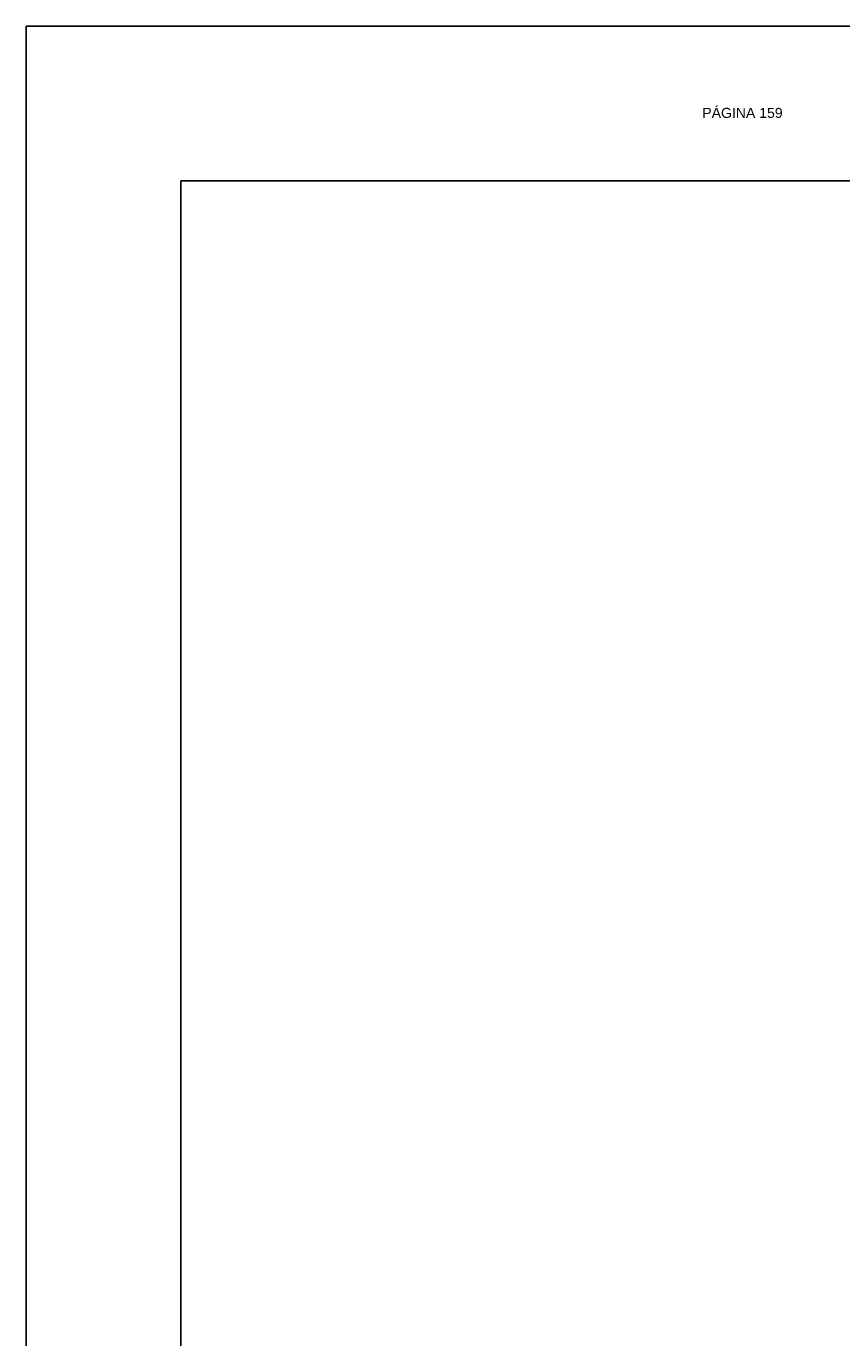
# Model space of a CAD drawing. Header units: metres. Extents: x 3221 to 4131, y 3282 to 4239.
# Tile 9 of 84: x 3248 to 3258, y 4222 to 4239. Entities that reach past the tile are written whole.
import ezdxf

# ---------------------------------------------------------------- set-up
doc = ezdxf.new("R2010")
doc.units = ezdxf.units.M
doc.layers.add('Dibujo', color=7, linetype='Continuous')
doc.styles.get("Standard").update_dxf_attribs({"font": 'arial.ttf'})

msp = doc.modelspace()

# ---------------------------------------------------------------- linework, layer by layer
at = {"layer": 'Dibujo', "color": 0, "linetype": 'ByBlock'}
for p, q in [((3247.871, 4239.014), (3268.871, 4239.014)), ((3247.871, 4209.314), (3247.871, 4239.014)), ((3247.871, 4239.014), (3250.871, 4239.014)), ((3247.871, 4239.014), (3250.371, 4239.014)), ((3247.871, 4239.014), (3289.871, 4239.014)), ((3249.871, 4237.014), (3249.871, 4211.314)), ((3287.871, 4237.014), (3249.871, 4237.014))]:
    msp.add_line(p, q, dxfattribs=at)

# ---------------------------------------------------------------- texts
at = {"layer": 'Dibujo', "color": 0, "linetype": 'ByBlock', "insert": (3256.623, 4237.958), "char_height": 0.13, "width": 2.90393, "attachment_point": 1}
msp.add_mtext('PÁGINA 159', dxfattribs=at)

doc.saveas('drawing.dxf')
